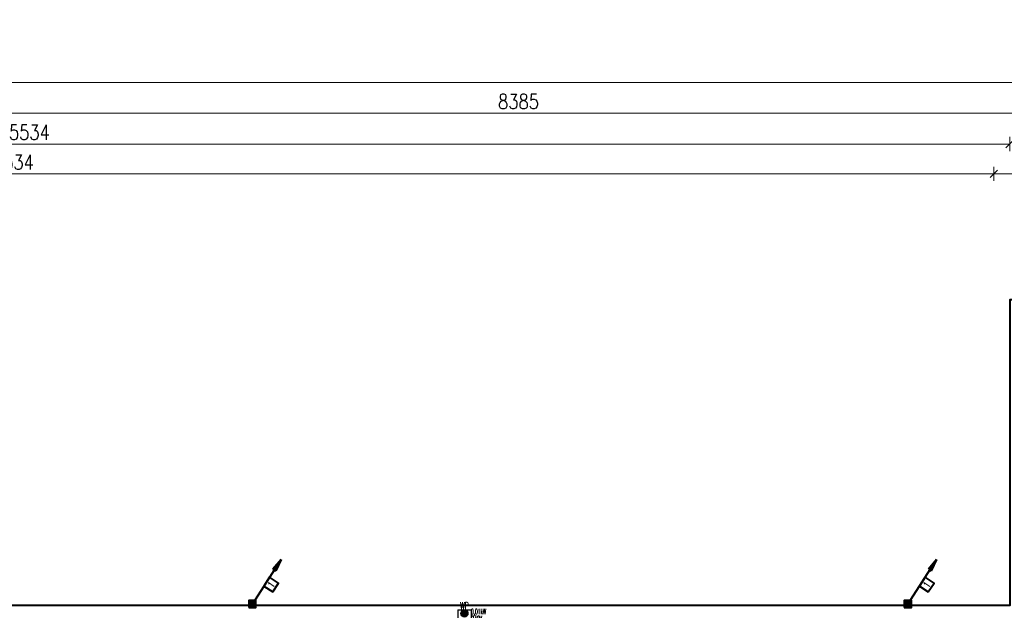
# Model space of a CAD drawing. Header units: millimetres. Extents: x -7955266 to 72030, y -46136 to 9299934.
# Tile 101 of 203: x -5157714 to -5129924, y 6626784 to 6643470. Entities that reach past the tile are written whole.
import ezdxf
from ezdxf.enums import TextEntityAlignment as Align

# ---------------------------------------------------------------- set-up
doc = ezdxf.new("R2010")
doc.units = ezdxf.units.MM
doc.header["$LTSCALE"] = 10
for name, color, linetype, lineweight in [('!XREF', 8, 'Continuous', 5), ('BMS_urzadzenia_nr_obw_magistrala', 140, 'Continuous', 13), ('BMS_urzadzenia_WE_WY', 30, 'Continuous', 20), ('IE_ATRYBUTY_ BLOCK_1', 7, 'Continuous', 25), ('IE_ATRYBUTY_ BLOCK_2', 7, 'Continuous', 18), ('IE_urzadzenia', 30, 'Continuous', 25), ('IE_urzadzenia_nr_obw', 94, 'Continuous', 20), ('IE_zwody', 140, 'Continuous', 40), ('XREF_E_PRZ24002_rzut dachu$0$0-DACH-ISTN', 8, 'Continuous', 5), ('XREF_E_PRZ24002_rzut dachu$0$DO-HALA-WYMIAR', 8, 'Continuous', 5)]:
    doc.layers.add(name, color=color, linetype=linetype, lineweight=lineweight)
doc.styles.add('ROMANS', font='romans.shx', dxfattribs={"width": 0.8})
doc.styles.add('XREF_E_PRZ24002_rzut dachu$0$CP_ATTR', font='ROMANS.SHX')
doc.styles.add('XREF_E_PRZ24002_rzut dachu$0$ROMANS', font='romans.shx', dxfattribs={"width": 0.8})
doc.dimstyles.new('XREF_E_PRZ24002_rzut dachu$0$STANDARD', dxfattribs={"dimscale": 1.4, "dimtxt": 21, "dimasz": 0.5, "dimexe": 0.2, "dimexo": 0.1, "dimgap": 6, "dimtad": 1, "dimdec": 1, "dimrnd": 0.5, "dimzin": 12, "dimdsep": 46, "dimtxsty": 'XREF_E_PRZ24002_rzut dachu$0$ROMANS', "dimblk1": 'XREF_E_PRZ24002_rzut dachu$0$Q', "dimblk2": 'XREF_E_PRZ24002_rzut dachu$0$Q', "dimsah": 1, "dimcen": 0.5, "dimse1": 1, "dimse2": 1, "dimclrd": 8, "dimclre": 8, "dimclrt": 7, "dimadec": 0, "dimazin": 0, "dimtfac": 1, "dimtdec": 1, "dimtix": 1, "dimtmove": 2, "dimatfit": 3, "dimldrblk": 'XREF_E_PRZ24002_rzut dachu$0$Q', "dimfxl": 1, "dimtolj": 1, "dimtzin": 12, "dimarcsym": 0})

# ---------------------------------------------------------------- blocks, each defined once
blk = doc.blocks.new('XREF_E_PRZ24002_rzut dachu$0$Q')
for p, q in [((10.60660171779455, 10.60660171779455), (-10.60660171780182, -10.60660171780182)), ((0, 19.99999999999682), (0, -20.00000000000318))]:
    blk.add_line(p, q)
blk = doc.blocks.new('*D272')
at = {"layer": 'XREF_E_PRZ24002_rzut dachu$0$DO-HALA-WYMIAR', "color": 8, "lineweight": -2, "transparency": 16777216}
blk.add_line((-268482.6826345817, 269001.4189297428), (-276865.68235375, 269001.4189297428), dxfattribs=at)
at = {"layer": 'XREF_E_PRZ24002_rzut dachu$0$DO-HALA-WYMIAR', "color": 8, "linetype": 'ByBlock', "lineweight": -2, "transparency": 16777216, "rotation": 180}
blk.add_blockref('XREF_E_PRZ24002_rzut dachu$0$Q', (-276866.68235375, 269001.4189297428), dxfattribs=at)
at = {"layer": 'XREF_E_PRZ24002_rzut dachu$0$DO-HALA-WYMIAR', "color": 8, "linetype": 'ByBlock', "lineweight": -2, "transparency": 16777216}
blk.add_blockref('XREF_E_PRZ24002_rzut dachu$0$Q', (-268481.6826345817, 269001.4189297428), dxfattribs=at)
at = {"layer": 'XREF_E_PRZ24002_rzut dachu$0$DO-HALA-WYMIAR', "color": 7, "transparency": 16777216, "insert": (-272674.1824941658, 269034.4189297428), "char_height": 42, "attachment_point": 5, "style": 'XREF_E_PRZ24002_rzut dachu$0$ROMANS'}
blk.add_mtext('\\A1;8385', dxfattribs=at)
blk = doc.blocks.new('*D273')
at = {"layer": 'XREF_E_PRZ24002_rzut dachu$0$DO-HALA-WYMIAR', "color": 8, "lineweight": -2, "transparency": 16777216}
blk.add_line((-268482.6826345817, 268829.9121884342), (-271331.6826345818, 268829.9121884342), dxfattribs=at)
at = {"layer": 'XREF_E_PRZ24002_rzut dachu$0$DO-HALA-WYMIAR', "color": 8, "linetype": 'ByBlock', "lineweight": -2, "transparency": 16777216, "rotation": 180}
blk.add_blockref('XREF_E_PRZ24002_rzut dachu$0$Q', (-271332.6826345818, 268829.9121884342), dxfattribs=at)
at = {"layer": 'XREF_E_PRZ24002_rzut dachu$0$DO-HALA-WYMIAR', "color": 8, "linetype": 'ByBlock', "lineweight": -2, "transparency": 16777216}
blk.add_blockref('XREF_E_PRZ24002_rzut dachu$0$Q', (-268481.6826345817, 268829.9121884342), dxfattribs=at)
at = {"layer": 'XREF_E_PRZ24002_rzut dachu$0$DO-HALA-WYMIAR', "color": 7, "transparency": 16777216, "insert": (-269907.1826345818, 268862.9121884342), "char_height": 42, "attachment_point": 5, "style": 'XREF_E_PRZ24002_rzut dachu$0$ROMANS'}
blk.add_mtext('\\A1;2851', dxfattribs=at)
blk = doc.blocks.new('*D274')
at = {"layer": 'XREF_E_PRZ24002_rzut dachu$0$DO-HALA-WYMIAR', "color": 8, "lineweight": -2, "transparency": 16777216}
blk.add_line((-271333.6826345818, 268829.9121884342), (-276865.68235375, 268829.9121884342), dxfattribs=at)
at = {"layer": 'XREF_E_PRZ24002_rzut dachu$0$DO-HALA-WYMIAR', "color": 8, "linetype": 'ByBlock', "lineweight": -2, "transparency": 16777216, "rotation": 180}
blk.add_blockref('XREF_E_PRZ24002_rzut dachu$0$Q', (-276866.68235375, 268829.9121884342), dxfattribs=at)
at = {"layer": 'XREF_E_PRZ24002_rzut dachu$0$DO-HALA-WYMIAR', "color": 8, "linetype": 'ByBlock', "lineweight": -2, "transparency": 16777216}
blk.add_blockref('XREF_E_PRZ24002_rzut dachu$0$Q', (-271332.6826345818, 268829.9121884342), dxfattribs=at)
at = {"layer": 'XREF_E_PRZ24002_rzut dachu$0$DO-HALA-WYMIAR', "color": 7, "transparency": 16777216, "insert": (-274099.682494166, 268862.9121884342), "char_height": 42, "attachment_point": 5, "style": 'XREF_E_PRZ24002_rzut dachu$0$ROMANS'}
blk.add_mtext('\\A1;5534', dxfattribs=at)
blk = doc.blocks.new('*D277')
at = {"layer": 'XREF_E_PRZ24002_rzut dachu$0$DO-HALA-WYMIAR', "color": 8, "lineweight": -2, "transparency": 16777216}
blk.add_line((-258174.1825840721, 269088.5121051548), (-276865.68235375, 269088.5121051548), dxfattribs=at)
at = {"layer": 'XREF_E_PRZ24002_rzut dachu$0$DO-HALA-WYMIAR', "color": 8, "linetype": 'ByBlock', "lineweight": -2, "transparency": 16777216, "rotation": 180}
blk.add_blockref('XREF_E_PRZ24002_rzut dachu$0$Q', (-276866.68235375, 269088.5121051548), dxfattribs=at)
at = {"layer": 'XREF_E_PRZ24002_rzut dachu$0$DO-HALA-WYMIAR', "color": 8, "linetype": 'ByBlock', "lineweight": -2, "transparency": 16777216}
blk.add_blockref('XREF_E_PRZ24002_rzut dachu$0$Q', (-258173.1825840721, 269088.5121051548), dxfattribs=at)
at = {"layer": 'XREF_E_PRZ24002_rzut dachu$0$DO-HALA-WYMIAR', "color": 7, "transparency": 16777216, "insert": (-267519.9324689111, 269121.5121051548), "char_height": 42, "attachment_point": 5, "style": 'XREF_E_PRZ24002_rzut dachu$0$ROMANS'}
blk.add_mtext('\\A1;18693.5', dxfattribs=at)
blk = doc.blocks.new('*D323')
at = {"layer": 'XREF_E_PRZ24002_rzut dachu$0$DO-HALA-WYMIAR', "color": 8, "lineweight": -2, "transparency": 16777216}
blk.add_line((-271288.6826346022, 268914.3257543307), (-276820.68235375, 268914.3257543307), dxfattribs=at)
at = {"layer": 'XREF_E_PRZ24002_rzut dachu$0$DO-HALA-WYMIAR', "color": 8, "linetype": 'ByBlock', "lineweight": -2, "transparency": 16777216, "rotation": 180}
blk.add_blockref('XREF_E_PRZ24002_rzut dachu$0$Q', (-276821.68235375, 268914.3257543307), dxfattribs=at)
at = {"layer": 'XREF_E_PRZ24002_rzut dachu$0$DO-HALA-WYMIAR', "color": 8, "linetype": 'ByBlock', "lineweight": -2, "transparency": 16777216}
blk.add_blockref('XREF_E_PRZ24002_rzut dachu$0$Q', (-271287.6826346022, 268914.3257543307), dxfattribs=at)
at = {"layer": 'XREF_E_PRZ24002_rzut dachu$0$DO-HALA-WYMIAR', "color": 7, "transparency": 16777216, "insert": (-274054.6824941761, 268947.3257543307), "char_height": 42, "attachment_point": 5, "style": 'XREF_E_PRZ24002_rzut dachu$0$ROMANS'}
blk.add_mtext('\\A1;5534', dxfattribs=at)
blk = doc.blocks.new('urzadzenie_wpust dachowy')
h = blk.add_hatch()
h.set_pattern_fill('ANSI31', color=256, scale=10, angle=315, style=0)
h.set_pattern_definition([(0, (2.509104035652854e-14, -297.4502871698), (1.06581410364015e-14, 31.75), [])])
edge = h.paths.add_edge_path()
edge.add_arc((-0.6406207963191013, -104.321014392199), 100, 0, 360)
for p, q in [((-191.9349323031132, 0), (191.9349323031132, 0)), ((-191.9349323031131, 0), (-191.9349323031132, -384)), ((191.9349323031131, 0), (191.9349323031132, -384)), ((-191.9349323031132, -384), (191.9349323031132, -384))]:
    blk.add_line(p, q)
blk.add_circle((-0.6406207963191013, -104.321014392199), 100)
at = {"layer": 'BMS_urzadzenia_nr_obw_magistrala', "style": 'ROMANS', "width": 0.5, "flags": 8}
blk.add_attdef('ADR_BMS', (238.6098668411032, -152.5362144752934), '', height=150, dxfattribs=at)
at = {"layer": 'BMS_urzadzenia_WE_WY', "style": 'ROMANS', "width": 0.5, "flags": 8}
blk.add_attdef('BMS_WE_WY', (238.6098668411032, -357.6282089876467), '', height=150, dxfattribs=at)
at = {"layer": 'IE_ATRYBUTY_ BLOCK_1', "style": 'ROMANS', "width": 0.5, "flags": 8}
blk.add_attdef('TYP', text='', height=200, dxfattribs=at).set_placement((-0.6406207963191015, 17.75583003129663), align=Align.CENTER)
at = {"layer": 'IE_ATRYBUTY_ BLOCK_2', "style": 'ROMANS', "width": 0.5, "flags": 8}
for tag, p in [('OPIS1', (-0.6406207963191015, -365.7651066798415)), ('OPIS2', (-0.6406207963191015, -758.8136129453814))]:
    blk.add_attdef(tag, text='', height=150, dxfattribs=at).set_placement(p, align=Align.CENTER)
at = {"layer": 'IE_urzadzenia_nr_obw', "style": 'ROMANS', "width": 0.5, "flags": 8}
blk.add_attdef('NR_OBW', text='', height=150, dxfattribs=at).set_placement((-0.640620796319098, -569.9949141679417), align=Align.CENTER)
blk = doc.blocks.new('przewody_odprowadzajace')
h = blk.add_hatch(color=256)
h.dxf.hatch_style = 1
h.paths.add_polyline_path([(580.7397828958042, 987.3926676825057), (620.7513559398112, 961.5625880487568), (813.5496950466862, 1260.213035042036)])
h.paths.add_polyline_path([(660.7629289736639, 935.7325084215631), (813.5496950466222, 1260.213035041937), (620.7513559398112, 961.5625880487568)])
for p, q in [((0, 0), (813.5496950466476, 1260.213035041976)), ((813.5496950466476, 1260.21303504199), (580.7397828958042, 987.3926676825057)), ((813.5496950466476, 1260.21303504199), (660.7629289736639, 935.7325084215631)), ((580.7397828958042, 987.3926676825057), (660.7629289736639, 935.7325084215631))]:
    blk.add_line(p, q)
blk.add_lwpolyline([(577.4624850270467, 341.3752750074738), (740.1724240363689, 593.4178820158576), (488.1298170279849, 756.1278210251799), (325.4198780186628, 504.0852140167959)], close=True)
at = {"layer": 'IE_ATRYBUTY_ BLOCK_1', "style": 'ROMANS', "width": 0.7, "flags": 8}
blk.add_attdef('TYP', text='', height=200, rotation=57.15511997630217, dxfattribs=at).set_placement((532.7961510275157, 548.7515480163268), align=Align.MIDDLE_CENTER)
at = {"layer": 'IE_ATRYBUTY_ BLOCK_2', "style": 'ROMANS', "width": 0.6, "flags": 8}
for tag, p in [('OPIS1', (931.7333529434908, 919.4383499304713)), ('OPIS2', (931.7333529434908, 719.4383499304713))]:
    blk.add_attdef(tag, text='', height=150, dxfattribs=at).set_placement(p, align=Align.CENTER)
blk = doc.blocks.new('polaczenie_skrecane')
blk.add_hatch(color=256).paths.add_polyline_path([(-100.2917648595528, -100.2917648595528), (99.70823514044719, -100.2917648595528), (99.70823514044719, 99.70823514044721), (-100.2917648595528, 99.70823514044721)])
for p, q in [((99.70823514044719, -100.2917648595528), (-100.2917648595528, 99.70823514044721)), ((99.70823514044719, 99.70823514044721), (-100.2917648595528, -100.2917648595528))]:
    blk.add_line(p, q)
blk.add_lwpolyline([(-100.2917648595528, -100.2917648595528), (99.70823514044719, -100.2917648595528), (99.70823514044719, 99.70823514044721), (-100.2917648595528, 99.70823514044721)], close=True)
at = {"layer": 'IE_ATRYBUTY_ BLOCK_1', "style": 'ROMANS', "width": 0.7, "flags": 8}
blk.add_attdef('TYP', text='', height=200, dxfattribs=at).set_placement((-0.2917648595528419, 119.6167062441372), align=Align.CENTER)
at = {"layer": 'IE_ATRYBUTY_ BLOCK_2', "style": 'ROMANS', "width": 0.6, "flags": 8}
for tag, p in [('OPIS1', (-0.2917648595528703, -273.7423123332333)), ('OPIS2', (-0.2917648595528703, -473.7423123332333))]:
    blk.add_attdef(tag, text='', height=150, dxfattribs=at).set_placement(p, align=Align.CENTER)
blk = doc.blocks.new('XREF_E_PRZ24002_rzut dachu')
at = {"layer": 'XREF_E_PRZ24002_rzut dachu$0$0-DACH-ISTN', "linetype": 'ByBlock', "style": 'XREF_E_PRZ24002_rzut dachu$0$CP_ATTR', "flags": 9}
for tag, p, height, width in [('ARTICLE', (-279644.0530858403, 267204.1877945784), 0.01000000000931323, 3.078589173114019), ('OTHER', (-279644.0530858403, 267204.1877945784), 0.01000000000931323, 3.078589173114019), ('PRODUCER', (-279644.0530858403, 267204.1877945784), 0.01000000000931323, 3.078589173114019), ('PRODUCT-TYPE', (-279644.0530858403, 267204.1877945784), 0.01000000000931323, 3.078589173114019), ('FLOW', (-279644.0530858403, 267204.1877945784), 0.01000000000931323, 3.078589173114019), ('NAME', (-279644.0530858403, 267204.1877945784), 0.01000000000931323, 3.078589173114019), ('ARTICLE', (-279398.180961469, 267206.1877945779), 0.01000000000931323, 2.430115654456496), ('OTHER', (-279398.180961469, 267206.1877945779), 0.01000000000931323, 2.430115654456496), ('PRODUCER', (-279398.180961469, 267206.1877945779), 0.01000000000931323, 2.430115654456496), ('PRODUCT-TYPE', (-279398.180961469, 267206.1877945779), 0.01000000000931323, 2.430115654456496), ('FLOW', (-279398.180961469, 267206.1877945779), 0.01000000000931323, 2.430115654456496), ('NAME', (-279398.180961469, 267206.1877945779), 0.01000000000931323, 2.430115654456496), ('ARTICLE', (-279880.8174823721, 267079.3296396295), 0.01000000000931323, 0.5206439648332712), ('OTHER', (-279880.8174823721, 267079.3296396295), 0.01000000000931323, 0.5206439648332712), ('PRODUCER', (-279880.8174823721, 267079.3296396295), 0.01000000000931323, 0.5206439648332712), ('PRODUCT-TYPE', (-279880.8174823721, 267079.3296396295), 0.01000000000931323, 0.5206439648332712), ('FLOW', (-279880.8174823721, 267079.3296396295), 0.01000000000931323, 0.5206439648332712), ('NAME', (-279880.8174823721, 267079.3296396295), 0.01000000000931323, 0.5206439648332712), ('ARTICLE', (-279828.7530858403, 267079.3296396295), 0.0001000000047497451, 0.9999999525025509), ('OTHER', (-279828.7530858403, 267079.3296396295), 0.0001000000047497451, 0.9999999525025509), ('NAME', (-279828.7530858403, 267079.3296396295), 0.0001000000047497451, 0.9999999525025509), ('PRODUCER', (-279828.7530858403, 267079.3296396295), 0.0001000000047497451, 0.9999999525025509), ('PRODUCT-TYPE', (-279828.7530858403, 267079.3296396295), 0.0001000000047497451, 0.9999999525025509), ('FLOW', (-279828.7530858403, 267079.3296396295), 0.0001000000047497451, 0.9999999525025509), ('ARTICLE', (-279558.1809614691, 266590.1117869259), 0.0001000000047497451, 0.9999999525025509), ('NAME', (-279558.1809614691, 266590.1117869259), 0.0001000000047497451, 0.9999999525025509), ('PRODUCER', (-279558.1809614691, 266590.1117869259), 0.0001000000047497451, 0.9999999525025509), ('PRODUCT-TYPE', (-279558.1809614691, 266590.1117869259), 0.0001000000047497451, 0.9999999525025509), ('FLOW', (-279558.1809614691, 266590.1117869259), 0.0001000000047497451, 0.9999999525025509), ('OTHER', (-279558.1809614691, 266590.1117869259), 0.0001000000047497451, 0.9999999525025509), ('ARTICLE', (-280739.2665486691, 251288.9125331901), 0.0001000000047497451, 0.9999999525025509), ('OTHER', (-280739.2665486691, 251288.9125331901), 0.0001000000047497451, 0.9999999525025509), ('NAME', (-280739.2665486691, 251288.9125331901), 0.0001000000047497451, 0.9999999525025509), ('PRODUCER', (-280739.2665486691, 251288.9125331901), 0.0001000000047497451, 0.9999999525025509), ('PRODUCT-TYPE', (-280739.2665486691, 251288.9125331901), 0.0001000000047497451, 0.9999999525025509), ('FLOW', (-280739.2665486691, 251288.9125331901), 0.0001000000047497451, 0.9999999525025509), ('ARTICLE', (-280605.6504863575, 251288.9125333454), 0.0001000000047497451, 0.9999999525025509), ('OTHER', (-280605.6504863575, 251288.9125333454), 0.0001000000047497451, 0.9999999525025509), ('PRODUCER', (-280605.6504863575, 251288.9125333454), 0.0001000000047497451, 0.9999999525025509), ('PRODUCT-TYPE', (-280605.6504863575, 251288.9125333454), 0.0001000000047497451, 0.9999999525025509), ('FLOW', (-280605.6504863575, 251288.9125333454), 0.0001000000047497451, 0.9999999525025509), ('NAME', (-280605.6504863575, 251288.9125333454), 0.0001000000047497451, 0.9999999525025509), ('ARTICLE', (-279957.3813551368, 251288.9125333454), 0.0001000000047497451, 0.9999999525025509), ('OTHER', (-279957.3813551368, 251288.9125333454), 0.0001000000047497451, 0.9999999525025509), ('PRODUCER', (-279957.3813551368, 251288.9125333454), 0.0001000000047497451, 0.9999999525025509), ('PRODUCT-TYPE', (-279957.3813551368, 251288.9125333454), 0.0001000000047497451, 0.9999999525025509), ('FLOW', (-279957.3813551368, 251288.9125333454), 0.0001000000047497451, 0.9999999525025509), ('NAME', (-279957.3813551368, 251288.9125333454), 0.0001000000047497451, 0.9999999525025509)]:
    blk.add_attdef(tag, p, '', height=height, dxfattribs=dict(at, width=width))
for tag, p, height, rotation, width in [('PRODUCT-TYPE', (-279196.1941682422, 267204.1877945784), 0.0001000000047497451, 180, 0.9999999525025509), ('PRODUCER', (-279196.1941682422, 267204.1877945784), 0.0001000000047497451, 180, 0.9999999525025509), ('ARTICLE', (-279196.1941682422, 267204.1877945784), 0.0001000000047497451, 180, 0.9999999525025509), ('OTHER', (-279196.1941682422, 267204.1877945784), 0.0001000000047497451, 180, 0.9999999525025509), ('FLOW', (-279196.1941682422, 267204.1877945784), 0.0001000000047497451, 180, 0.9999999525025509), ('NAME', (-279196.1941682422, 267204.1877945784), 0.0001000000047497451, 180, 0.9999999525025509), ('PRODUCT-TYPE', (-279109.0746550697, 267204.1877945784), 0.01500000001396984, 180, 0.580796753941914), ('PRODUCER', (-279109.0746550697, 267204.1877945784), 0.01500000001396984, 180, 0.580796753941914), ('ARTICLE', (-279109.0746550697, 267204.1877945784), 0.01500000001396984, 180, 0.580796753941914), ('OTHER', (-279109.0746550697, 267204.1877945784), 0.01500000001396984, 180, 0.580796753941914), ('FLOW', (-279109.0746550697, 267204.1877945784), 0.01500000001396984, 180, 0.580796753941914), ('NAME', (-279109.0746550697, 267204.1877945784), 0.01500000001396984, 180, 0.580796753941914), ('PRODUCT-TYPE', (-279015.1693957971, 267206.1877945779), 0.0001000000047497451, 180, 0.9999999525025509), ('PRODUCER', (-279015.1693957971, 267206.1877945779), 0.0001000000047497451, 180, 0.9999999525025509), ('ARTICLE', (-279015.1693957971, 267206.1877945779), 0.0001000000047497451, 180, 0.9999999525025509), ('OTHER', (-279015.1693957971, 267206.1877945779), 0.0001000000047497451, 180, 0.9999999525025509), ('FLOW', (-279015.1693957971, 267206.1877945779), 0.0001000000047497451, 180, 0.9999999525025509), ('NAME', (-279015.1693957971, 267206.1877945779), 0.0001000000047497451, 180, 0.9999999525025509), ('PRODUCT-TYPE', (-278926.2246551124, 267206.1877945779), 0.01500000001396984, 180, 0.5929649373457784), ('PRODUCER', (-278926.2246551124, 267206.1877945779), 0.01500000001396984, 180, 0.5929649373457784), ('ARTICLE', (-278926.2246551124, 267206.1877945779), 0.01500000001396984, 180, 0.5929649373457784), ('OTHER', (-278926.2246551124, 267206.1877945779), 0.01500000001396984, 180, 0.5929649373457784), ('FLOW', (-278926.2246551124, 267206.1877945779), 0.01500000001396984, 180, 0.5929649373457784), ('NAME', (-278926.2246551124, 267206.1877945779), 0.01500000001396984, 180, 0.5929649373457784), ('PRODUCT-TYPE', (-281343.2630320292, 251313.1625331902), 0.0001000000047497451, 180, 0.9999999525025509), ('PRODUCER', (-281343.2630320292, 251313.1625331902), 0.0001000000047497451, 180, 0.9999999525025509), ('ARTICLE', (-281343.2630320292, 251313.1625331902), 0.0001000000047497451, 180, 0.9999999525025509), ('OTHER', (-281343.2630320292, 251313.1625331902), 0.0001000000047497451, 180, 0.9999999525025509), ('NAME', (-281343.2630320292, 251313.1625331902), 0.0001000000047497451, 180, 0.9999999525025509), ('FLOW', (-281343.2630320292, 251313.1625331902), 0.0001000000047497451, 180, 0.9999999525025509), ('PRODUCT-TYPE', (-281440.062336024, 251297.5069951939), 9.999998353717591e-05, 135, 1.000000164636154), ('PRODUCER', (-281440.062336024, 251297.5069951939), 9.999998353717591e-05, 135, 1.000000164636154), ('ARTICLE', (-281440.062336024, 251297.5069951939), 9.999998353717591e-05, 135, 1.000000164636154), ('OTHER', (-281440.062336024, 251297.5069951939), 9.999998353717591e-05, 135, 1.000000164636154), ('FLOW', (-281440.062336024, 251297.5069951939), 9.999998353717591e-05, 135, 1.000000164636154), ('NAME', (-281440.062336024, 251297.5069951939), 9.999998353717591e-05, 135, 1.000000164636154), ('PRODUCT-TYPE', (-281127.8785464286, 251288.9125331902), 0.0001000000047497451, 180, 0.9999999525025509), ('PRODUCER', (-281127.8785464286, 251288.9125331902), 0.0001000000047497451, 180, 0.9999999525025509), ('ARTICLE', (-281127.8785464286, 251288.9125331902), 0.0001000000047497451, 180, 0.9999999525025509), ('OTHER', (-281127.8785464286, 251288.9125331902), 0.0001000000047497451, 180, 0.9999999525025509), ('NAME', (-281127.8785464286, 251288.9125331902), 0.0001000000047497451, 180, 0.9999999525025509), ('FLOW', (-281127.8785464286, 251288.9125331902), 0.0001000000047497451, 180, 0.9999999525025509), ('ARTICLE', (-281411.2902044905, 251268.7348636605), 9.999998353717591e-05, 315, 1.000000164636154), ('NAME', (-281411.2902044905, 251268.7348636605), 9.999998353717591e-05, 315, 1.000000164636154), ('PRODUCER', (-281411.2902044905, 251268.7348636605), 9.999998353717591e-05, 315, 1.000000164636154), ('PRODUCT-TYPE', (-281411.2902044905, 251268.7348636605), 9.999998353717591e-05, 315, 1.000000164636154), ('FLOW', (-281411.2902044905, 251268.7348636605), 9.999998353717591e-05, 315, 1.000000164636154), ('OTHER', (-281411.2902044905, 251268.7348636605), 9.999998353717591e-05, 315, 1.000000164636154)]:
    blk.add_attdef(tag, p, '', height=height, rotation=rotation, dxfattribs=dict(at, width=width))
at = {"layer": 'XREF_E_PRZ24002_rzut dachu$0$0-DACH-ISTN', "linetype": 'ByBlock', "style": 'XREF_E_PRZ24002_rzut dachu$0$CP_ATTR', "text_generation_flag": 4, "width": 0.9999999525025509, "flags": 9}
for tag, p, rotation in [('PRODUCT-TYPE', (-279463.180961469, 267141.1877945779), 90), ('PRODUCER', (-279463.180961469, 267141.1877945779), 90), ('ARTICLE', (-279463.180961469, 267141.1877945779), 90), ('OTHER', (-279463.180961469, 267141.1877945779), 90), ('NAME', (-279463.180961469, 267141.1877945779), 90), ('FLOW', (-279463.180961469, 267141.1877945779), 90), ('PRODUCT-TYPE', (-281127.8785464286, 251288.9125331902), 180), ('PRODUCER', (-281127.8785464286, 251288.9125331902), 180), ('ARTICLE', (-281127.8785464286, 251288.9125331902), 180), ('OTHER', (-281127.8785464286, 251288.9125331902), 180), ('NAME', (-281127.8785464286, 251288.9125331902), 180), ('FLOW', (-281127.8785464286, 251288.9125331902), 180)]:
    blk.add_attdef(tag, p, '', height=0.0001000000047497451, rotation=rotation, dxfattribs=at)
at = {"layer": 'XREF_E_PRZ24002_rzut dachu$0$0-DACH-ISTN', "linetype": 'ByBlock', "style": 'XREF_E_PRZ24002_rzut dachu$0$CP_ATTR', "flags": 9}
for tag, p, height, rotation in [('PRODUCT-TYPE', (-279586.6821856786, 266526.1853309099), 0.002500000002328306, 180), ('PRODUCER', (-279586.6821856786, 266526.1853309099), 0.002500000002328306, 180), ('ARTICLE', (-279586.6821856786, 266526.1853309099), 0.002500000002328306, 180), ('OTHER', (-279586.6821856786, 266526.1853309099), 0.002500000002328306, 180), ('FLOW', (-279586.6821856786, 266526.1853309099), 0.002500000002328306, 180), ('NAME', (-279586.6821856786, 266526.1853309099), 0.002500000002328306, 180), ('ARTICLE', (-281440.062336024, 251297.5069951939), 0.0001, 315), ('NAME', (-281440.062336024, 251297.5069951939), 0.0001, 315), ('PRODUCER', (-281440.062336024, 251297.5069951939), 0.0001, 315), ('PRODUCT-TYPE', (-281440.062336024, 251297.5069951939), 0.0001, 315), ('FLOW', (-281440.062336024, 251297.5069951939), 0.0001, 315), ('OTHER', (-281440.062336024, 251297.5069951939), 0.0001, 315), ('PRODUCT-TYPE', (-281117.0976194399, 251288.9125331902), 0.0001, 180), ('PRODUCER', (-281117.0976194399, 251288.9125331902), 0.0001, 180), ('ARTICLE', (-281117.0976194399, 251288.9125331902), 0.0001, 180), ('OTHER', (-281117.0976194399, 251288.9125331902), 0.0001, 180), ('FLOW', (-281117.0976194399, 251288.9125331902), 0.0001, 180), ('NAME', (-281117.0976194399, 251288.9125331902), 0.0001, 180), ('PRODUCT-TYPE', (-280739.2665486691, 251288.9125331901), 0.0001, 180), ('PRODUCER', (-280739.2665486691, 251288.9125331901), 0.0001, 180), ('ARTICLE', (-280739.2665486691, 251288.9125331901), 0.0001, 180), ('OTHER', (-280739.2665486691, 251288.9125331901), 0.0001, 180), ('FLOW', (-280739.2665486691, 251288.9125331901), 0.0001, 180), ('NAME', (-280739.2665486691, 251288.9125331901), 0.0001, 180), ('PRODUCT-TYPE', (-279957.3813551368, 251288.9125333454), 0.0001, 180), ('PRODUCER', (-279957.3813551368, 251288.9125333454), 0.0001, 180), ('ARTICLE', (-279957.3813551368, 251288.9125333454), 0.0001, 180), ('OTHER', (-279957.3813551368, 251288.9125333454), 0.0001, 180), ('FLOW', (-279957.3813551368, 251288.9125333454), 0.0001, 180), ('NAME', (-279957.3813551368, 251288.9125333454), 0.0001, 180)]:
    blk.add_attdef(tag, p, '', height=height, rotation=rotation, dxfattribs=at)
at = {"layer": 'XREF_E_PRZ24002_rzut dachu$0$0-DACH-ISTN', "linetype": 'ByBlock', "style": 'XREF_E_PRZ24002_rzut dachu$0$CP_ATTR'}
for tag, p, height, flags in [('VAL', (-281520.0315226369, 251451.2538443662), 5e-05, 1), ('NAME', (-281520.0315226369, 251451.2537995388), 5e-05, 1), ('FLOW', (-281520.031525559, 251451.2537610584), 5e-05, 1), ('CHARACTER', (-281520.031525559, 251451.2537214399), 5e-05, 1), ('TEMPERATURE', (-281520.031525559, 251451.253674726), 5e-05, 1), ('NUMBER', (-281520.031525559, 251451.2536351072), 5e-05, 1), ('PRODUCT-TYPE', (-281520.031525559, 251451.2535913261), 5e-05, 1), ('ORDER-NO', (-281520.031525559, 251451.2535455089), 5e-05, 1), ('H', (-281520.0313761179, 251451.2537995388), 5e-05, 1), ('PN', (-281520.0313331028, 251451.2537995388), 5e-05, 1), ('PRODUCER', (-281520.0313379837, 251451.2537610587), 5e-05, 1), ('VOLTAGE', (-281520.0312765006, 251451.253632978), 5e-05, 1), ('ARTICLE', (-281520.0312587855, 251451.2538079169), 5e-05, 1), ('WEIGHT', (-281520.0312379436, 251451.2537194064), 5e-05, 1), ('GROUP', (-281520.0312306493, 251451.2536756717), 5e-05, 1), ('POWER', (-281520.0312296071, 251451.2535403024), 5e-05, 1), ('DN', (-281520.0311316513, 251451.2535850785), 5e-05, 1), ('ARTICLE', (-281343.2630320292, 251313.1625331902), 0.0001, 9), ('NAME', (-281343.2630320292, 251313.1625331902), 0.0001, 9), ('PRODUCER', (-281343.2630320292, 251313.1625331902), 0.0001, 9), ('PRODUCT-TYPE', (-281343.2630320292, 251313.1625331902), 0.0001, 9), ('FLOW', (-281343.2630320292, 251313.1625331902), 0.0001, 9), ('OTHER', (-281343.2630320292, 251313.1625331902), 0.0001, 9), ('ARTICLE', (-281127.8785464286, 251288.9125331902), 0.0001, 9), ('OTHER', (-281127.8785464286, 251288.9125331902), 0.0001, 9), ('NAME', (-281127.8785464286, 251288.9125331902), 0.0001, 9), ('PRODUCER', (-281127.8785464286, 251288.9125331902), 0.0001, 9), ('PRODUCT-TYPE', (-281127.8785464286, 251288.9125331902), 0.0001, 9), ('FLOW', (-281127.8785464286, 251288.9125331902), 0.0001, 9), ('ARTICLE', (-280750.0474756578, 251288.9125331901), 0.0001, 9), ('OTHER', (-280750.0474756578, 251288.9125331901), 0.0001, 9), ('NAME', (-280750.0474756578, 251288.9125331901), 0.0001, 9), ('PRODUCER', (-280750.0474756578, 251288.9125331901), 0.0001, 9), ('PRODUCT-TYPE', (-280750.0474756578, 251288.9125331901), 0.0001, 9), ('FLOW', (-280750.0474756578, 251288.9125331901), 0.0001, 9), ('ARTICLE', (-280647.2665486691, 251288.9125333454), 0.0001, 9), ('OTHER', (-280647.2665486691, 251288.9125333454), 0.0001, 9), ('PRODUCER', (-280647.2665486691, 251288.9125333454), 0.0001, 9), ('PRODUCT-TYPE', (-280647.2665486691, 251288.9125333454), 0.0001, 9), ('FLOW', (-280647.2665486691, 251288.9125333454), 0.0001, 9), ('NAME', (-280647.2665486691, 251288.9125333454), 0.0001, 9), ('ARTICLE', (-281393.6125349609, 251261.4125331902), 0.0001, 9), ('OTHER', (-281393.6125349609, 251261.4125331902), 0.0001, 9), ('NAME', (-281393.6125349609, 251261.4125331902), 0.0001, 9), ('PRODUCER', (-281393.6125349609, 251261.4125331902), 0.0001, 9), ('PRODUCT-TYPE', (-281393.6125349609, 251261.4125331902), 0.0001, 9), ('FLOW', (-281393.6125349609, 251261.4125331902), 0.0001, 9), ('VAL', (-281345.5026802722, 250753.9798198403), 5e-05, 1), ('FLOW', (-281345.5026831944, 250753.9797365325), 5e-05, 1), ('CHARACTER', (-281345.5026831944, 250753.979696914), 5e-05, 1), ('TEMPERATURE', (-281345.5026831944, 250753.9796502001), 5e-05, 1), ('NUMBER', (-281345.5026831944, 250753.9796105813), 5e-05, 1), ('PRODUCT-TYPE', (-281345.5026831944, 250753.9795668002), 5e-05, 1), ('ORDER-NO', (-281345.5026831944, 250753.979520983), 5e-05, 1), ('NAME', (-281345.5026802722, 250753.9797750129), 5e-05, 1), ('H', (-281345.5025337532, 250753.9797750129), 5e-05, 1), ('PRODUCER', (-281345.5024956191, 250753.9797365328), 5e-05, 1), ('PN', (-281345.5024907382, 250753.9797750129), 5e-05, 1), ('VOLTAGE', (-281345.5024341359, 250753.9796084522), 5e-05, 1), ('ARTICLE', (-281345.5024164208, 250753.979783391), 5e-05, 1), ('WEIGHT', (-281345.502395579, 250753.9796948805), 5e-05, 1), ('GROUP', (-281345.5023882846, 250753.9796511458), 5e-05, 1), ('POWER', (-281345.5023872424, 250753.9795157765), 5e-05, 1), ('DN', (-281345.5022892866, 250753.9795605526), 5e-05, 1)]:
    blk.add_attdef(tag, p, '', height=height, dxfattribs=dict(at, flags=flags))
at = {"layer": 'XREF_E_PRZ24002_rzut dachu$0$0-DACH-ISTN', "linetype": 'ByBlock', "style": 'XREF_E_PRZ24002_rzut dachu$0$CP_ATTR', "text_generation_flag": 4, "width": 0.9999999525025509, "flags": 9}
for tag in ['ARTICLE', 'OTHER', 'NAME', 'PRODUCER', 'PRODUCT-TYPE', 'FLOW']:
    blk.add_attdef(tag, (-280739.2665486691, 251288.9125331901), '', height=0.0001000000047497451, dxfattribs=at)
at = {"layer": 'XREF_E_PRZ24002_rzut dachu$0$0-DACH-ISTN', "linetype": 'ByBlock', "style": 'XREF_E_PRZ24002_rzut dachu$0$CP_ATTR', "flags": 9}
for tag, p in [('ORDER-NO', (-280584.3265687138, 251288.164607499)), ('PRODUCER', (-280584.3261833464, 251288.1600992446)), ('GROUP', (-280584.325503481, 251288.175978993)), ('PRODUCT-TYPE', (-280584.3255588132, 251288.1688363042)), ('ARTICLE', (-280584.3252772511, 251288.172336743)), ('NUMBER', (-280584.3250538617, 251288.1795038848)), ('NAME', (-280584.3246751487, 251288.1836389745)), ('TEMPERATURE', (-280584.3145761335, 251288.183491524)), ('FLOW', (-280584.3121592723, 251288.1757186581)), ('CHARACTER', (-280584.3112939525, 251288.172636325)), ('VOLTAGE', (-280584.3065077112, 251288.1607085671)), ('POWER', (-280584.3058639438, 251288.164694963)), ('OTHER', (-280584.3046278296, 251288.179787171)), ('DN', (-280584.2994389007, 251288.1689706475)), ('PN', (-280584.2991510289, 251288.1761193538))]:
    blk.add_attdef(tag, text='', height=0.002, dxfattribs=at).set_placement(p, align=Align.MIDDLE_LEFT)
for tag, height, width, p in [('ORDER-NO', 0.001574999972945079, 1.000000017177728, (-279928.7762760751, 251288.3235417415)), ('PRODUCER', 0.00157500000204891, 0.999999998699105, (-279928.775972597, 251288.3199914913)), ('GROUP', 0.00157500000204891, 0.999999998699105, (-279928.775437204, 251288.332496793)), ('PRODUCT-TYPE', 0.00157500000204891, 0.999999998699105, (-279928.7754807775, 251288.3268719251)), ('ARTICLE', 0.00157500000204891, 0.999999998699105, (-279928.7752590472, 251288.3296285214)), ('NUMBER', 0.00157500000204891, 0.999999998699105, (-279928.7750831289, 251288.3352726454)), ('NAME', 0.00157500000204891, 0.999999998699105, (-279928.7747848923, 251288.3385290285)), ('TEMPERATURE', 0.00157500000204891, 0.999999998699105, (-279928.7668319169, 251288.338412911)), ('FLOW', 0.00157500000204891, 0.999999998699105, (-279928.7649286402, 251288.3322917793)), ('CHARACTER', 0.00157500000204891, 0.999999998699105, (-279928.7642472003, 251288.3298644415)), ('VOLTAGE', 0.00157500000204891, 0.999999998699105, (-279928.7604780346, 251288.3204713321)), ('POWER', 0.00157500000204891, 0.999999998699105, (-279928.759971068, 251288.3236106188)), ('OTHER', 0.00157500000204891, 0.999999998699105, (-279928.7589976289, 251288.335495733)), ('DN', 0.00157500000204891, 0.999999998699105, (-279928.7549113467, 251288.3269777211)), ('PN', 0.00157500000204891, 0.999999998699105, (-279928.7546846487, 251288.3326073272))]:
    blk.add_attdef(tag, text='', height=height, dxfattribs=dict(at, width=width)).set_placement(p, align=Align.MIDDLE_LEFT)
at = {"layer": 'XREF_E_PRZ24002_rzut dachu$0$DO-HALA-WYMIAR'}
for base, p1, p2, picture, middle in [((-276866.68235375, 269088.5121051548), (-258173.1825840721, 268549.644602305, -5.044031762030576e-06), (-276866.68235375, 267647.2529676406, -5.044031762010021e-06), '*D277', (-267519.9324689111, 269121.5121051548)), ((-276866.68235375, 269001.4189297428), (-268481.6826345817, 268736.7024147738, -5.044031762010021e-06), (-276866.68235375, 267647.2529676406, -5.044031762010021e-06), '*D272', (-272674.1824941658, 269034.4189297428)), ((-276821.68235375, 268914.3257543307), (-271287.6826346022, 268894.3257543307), (-276821.68235375, 268894.3257543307), '*D323', (-274054.6824941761, 268947.3257543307)), ((-276866.68235375, 268829.9121884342), (-271332.6826345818, 268508.3303954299, -5.044031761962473e-06), (-276866.68235375, 267647.2529676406, -5.044031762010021e-06), '*D274', (-274099.682494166, 268862.9121884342)), ((-271332.6826345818, 268829.9121884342), (-268481.6826345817, 268654.6447043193, -5.044031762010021e-06), (-271332.6826345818, 268508.3303954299, -5.044031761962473e-06), '*D273', (-269907.1826345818, 268862.9121884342))]:
    dim = blk.add_linear_dim(base=base, p1=p1, p2=p2, dimstyle='XREF_E_PRZ24002_rzut dachu$0$STANDARD', override={"dimscale": 2}, dxfattribs=at)
    dim.commit()
    dim.dimension.update_dxf_attribs({"geometry": picture, "text_midpoint": middle})

msp = doc.modelspace()

# ---------------------------------------------------------------- linework, layer by layer
at = {"layer": 'IE_zwody'}
msp.add_lwpolyline([(-5102111.112573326, 6635553.760084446), (-5129770.884153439, 6635554.051880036), (-5129770.884153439, 6626916.847581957), (-5185310.860741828, 6626916.847581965), (-5185310.860741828, 6613467.620839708)], dxfattribs=at)

# ---------------------------------------------------------------- block references
at = {"layer": '!XREF', "xscale": 10, "yscale": 10, "zscale": 10}
msp.add_blockref('XREF_E_PRZ24002_rzut dachu', (-2416894.037204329, 3950814.317905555, 5.044031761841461e-05), dxfattribs=at)
at = {"layer": 'IE_urzadzenia'}
ref = msp.add_blockref('urzadzenie_wpust dachowy', (-5145160.923093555, 6626799.165196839), dxfattribs=at)
ref.add_attrib('OPIS1', '0,01kW', dxfattribs={"layer": 'IE_ATRYBUTY_ BLOCK_2', "height": 150, "style": 'ROMANS', "width": 0.5, "flags": 8}).set_placement((-5144764.013180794, 6626672.667837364), align=Align.CENTER)
ref.add_attrib('OPIS2', '230V', dxfattribs={"layer": 'IE_ATRYBUTY_ BLOCK_2', "height": 150, "style": 'ROMANS', "width": 0.5, "flags": 8}).set_placement((-5144816.106615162, 6626480.246937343), align=Align.CENTER)
ref.add_attrib('TYP', 'WP', dxfattribs={"layer": 'IE_ATRYBUTY_ BLOCK_1', "height": 200, "style": 'ROMANS', "width": 0.5, "flags": 8}).set_placement((-5145161.563714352, 6626816.92102687), align=Align.CENTER)
at = {"layer": 'IE_zwody'}
ref = msp.add_blockref('przewody_odprowadzajace', (-5151147.611608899, 6626961.639877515), dxfattribs=dict(at, zscale=0.5))
ref.add_attrib('TYP', '1', dxfattribs={"layer": 'IE_ATRYBUTY_ BLOCK_1', "height": 200, "rotation": 57.15511997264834, "style": 'ROMANS', "width": 0.7000000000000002}).set_placement((-5150614.815457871, 6627510.391425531), align=Align.MIDDLE_CENTER)
ref = msp.add_blockref('przewody_odprowadzajace', (-5132647.611636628, 6626961.640034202), dxfattribs=dict(at, zscale=0.5))
ref.add_attrib('TYP', '1', dxfattribs={"layer": 'IE_ATRYBUTY_ BLOCK_1', "height": 200, "rotation": 57.15511997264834, "style": 'ROMANS', "width": 0.7000000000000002}).set_placement((-5132114.8154856, 6627510.391582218), align=Align.MIDDLE_CENTER)
at = {"layer": 'IE_zwody', "linetype": 'Continuous', "ltscale": 20}
for p in [(-5151147.611608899, 6626961.639877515), (-5132647.611636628, 6626961.640034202)]:
    msp.add_blockref('polaczenie_skrecane', p, dxfattribs=at)

doc.saveas('drawing.dxf')
